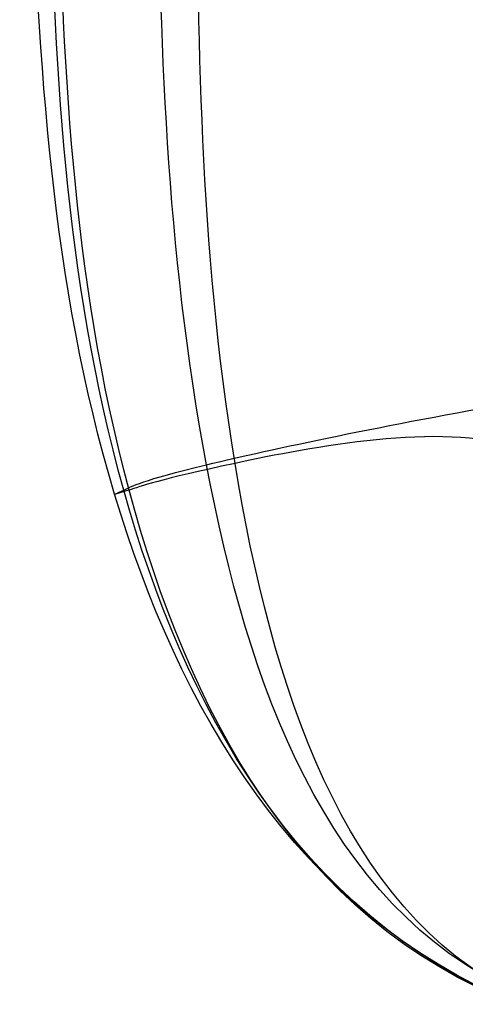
# Model space of a CAD drawing. Header units: millimetres. Extents: x -1315 to 1315, y -409 to 409.
# Tile 1 of 137: x -1315 to -1228, y -401 to -207. Entities that reach past the tile are written whole.
import ezdxf

# ---------------------------------------------------------------- set-up
doc = ezdxf.new("R2010")
doc.units = ezdxf.units.MM
doc.header["$MEASUREMENT"] = 0
doc.layers.add('Nakki 3 seater', color=7, linetype='Continuous', true_color=0x6b8d5f)

msp = doc.modelspace()

# ---------------------------------------------------------------- linework, layer by layer
at = {"layer": 'Nakki 3 seater'}
for points in [[(-1217.5, -401.13, 546.77), (-1261.27, -382.76, 546.18), (-1306.62, -302.41, 544.94), (-1313.83, -172.2, 544.17), (-1315.39, -43.51, 543.72), (-1314.6, 85.19, 544.17), (-1306.64, 215.34, 544.94), (-1261.32, 295.72, 546.38), (-1217.5, 308.87, 546.76)], [(-1217.5, -401.13, 630.8), (-1261.17, -383.21, 628.68), (-1304.64, -301.01, 629.37), (-1310.16, -171.72, 630.48), (-1310.88, -43.51, 630.35), (-1310.38, 84.57, 630.36), (-1305.02, 213.95, 629.88), (-1259.12, 296.82, 629.57), (-1217.5, 308.87, 630.8)], [(-1217.5, -401.13, 442.11), (-1261.02, -384.39, 441.97), (-1303.4, -300.62, 434.8), (-1308.37, -171.27, 434.64), (-1309.25, -43.52, 434.78), (-1308.43, 84.13, 434.5), (-1303.68, 213.55, 435.36), (-1258.9, 297.39, 442.05), (-1217.5, 308.87, 442.49)], [(-1217.5, -398.86, 698.65), (-1255.35, -381.6, 703.24), (-1285.39, -293.81, 706.61), (-1288.62, -169.35, 707.42), (-1288.88, -43.53, 707.56), (-1288.17, 81.7, 707.33), (-1284.81, 207.32, 706.77), (-1247.09, 295.21, 703.16), (-1217.5, 306.11, 698.4)], [(-1217.5, -399.13, 366.87), (-1251.78, -382.73, 359.33), (-1279.72, -293, 350.37), (-1280.23, -168.88, 351.21), (-1281.74, -43.56, 351.75), (-1280.11, 81.58, 351.1), (-1280.38, 205.3, 351.18), (-1245.73, 298.01, 359.13), (-1215.75, 307.18, 364.98)], [(-1217.5, -291.72, 321.73), (-1232.03, -286.56, 323.38), (-1283.9, -296.57, 343.03), (-1295.22, -300.65, 430.83), (-1297.02, -300.88, 553.02), (-1295.6, -300.6, 627.8), (-1288.75, -296.8, 712.08), (-1242.87, -287.12, 743.56), (-1217.5, -282.69, 749.03)]]:
    msp.add_open_spline(points, degree=3, dxfattribs=at)

doc.saveas('drawing.dxf')
